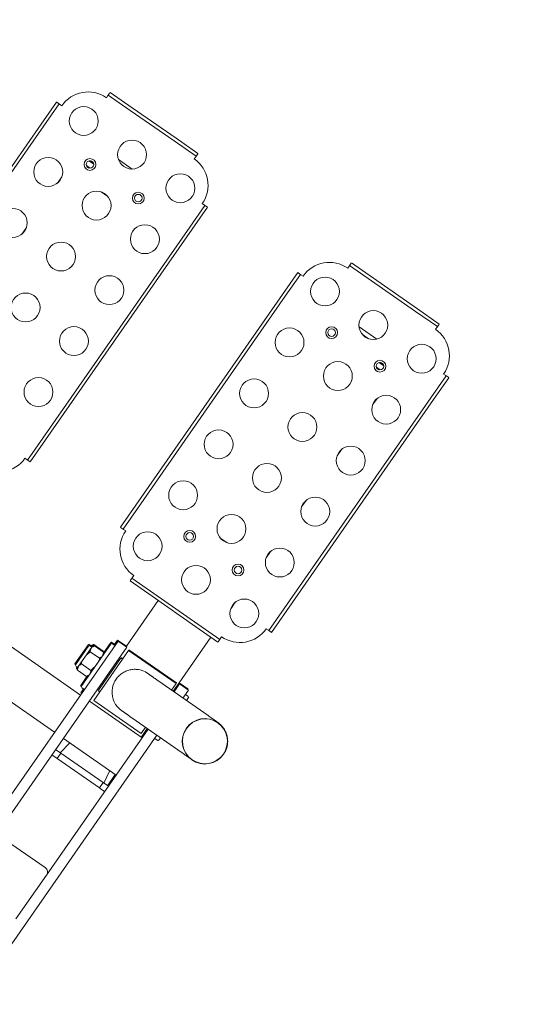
# Model space of a CAD drawing. Extents: x 5477758 to 5478353, y 5918276 to 5918502.
# Tile 43 of 127: x 5477903.109 to 5477903.583, y 5918355.964 to 5918356.879. Entities that reach past the tile are written whole.
import ezdxf

# ---------------------------------------------------------------- set-up
doc = ezdxf.new("R2010")
doc.units = 0
doc.header["$LTSCALE"] = 0.25
doc.layers.get('0').update_dxf_attribs({"linetype": 'CONTINUOUS', "lineweight": 13})
doc.layers.add('0_PROJEKTOWANE ZABAWKI', color=7, linetype='CONTINUOUS', lineweight=0)
doc.layers.add('ZZ_korona', color=94, linetype='CONTINUOUS', lineweight=35)

# ---------------------------------------------------------------- blocks, each defined once
blk = doc.blocks.new('zw$A18C')
for p, q in [((-73.93, 58.782), (-73.93, 18.425)), ((-65.93, 16.282), (-65.93, 58.782)), ((-72.93, 35.032), (-72.93, 40.032)), ((-72.93, 18.423), (-72.93, 35.032)), ((-66.93, 35.032), (-66.93, 16.282)), ((-67.43, 34.532), (-72.43, 34.532)), ((-72.43, 25.532), (-72.93, 25.532)), ((-72.33, 24.932), (-72.93, 24.932)), ((-72.83, 24.932), (-72.83, 23.652)), ((-72.43, 25.532), (-72.33, 25.532)), ((-72.205, 23.652), (-72.43, 24.932)), ((-67.53, 25.532), (-72.33, 25.532)), ((-72.33, 24.932), (-72.33, 25.532)), ((-72.33, 24.932), (-67.53, 24.932)), ((-67.656, 23.652), (-67.43, 24.932)), ((-67.53, 25.532), (-67.43, 25.532)), ((-67.53, 24.932), (-67.53, 25.532)), ((-66.93, 24.932), (-67.53, 24.932)), ((-66.93, 25.532), (-67.43, 25.532)), ((-66.93, 23.652), (-72.93, 23.652)), ((-57.93, 23.652), (-65.93, 23.652)), ((-66.93, 19.412), (-72.93, 19.412)), ((-72.83, 19.412), (-72.83, 19.221)), ((-43.93, 19.412), (-65.93, 19.412)), ((-76.79, 18.43), (-71.063, 18.419)), ((-74.33, 18.425), (-74.33, 18.732)), ((-74.28, 18.782), (-73.98, 18.782)), ((-72.83, 19.221), (-72.93, 19.221)), ((-72.83, 19.221), (-72.83, 18.423)), ((-72.63, 18.422), (-72.63, 19.132)), ((-72.63, 19.132), (-67.23, 19.132)), ((-67.23, 19.132), (-67.23, 13.432)), ((-65.83, 19.221), (-65.93, 19.221)), ((-65.58, 18.782), (-65.88, 18.782)), ((-65.83, 19.221), (-65.83, 18.782)), ((-65.53, 18.732), (-65.53, 13.832)), ((-65.48, 18.721), (-65.53, 18.721)), ((-65.43, 18.671), (-65.43, 17.655)), ((-67.08, 18.132), (-67.23, 18.132)), ((-67.03, 18.082), (-67.03, 14.482)), ((-64.356, 17.667), (-65.405, 17.667)), ((-64.256, 17.606), (-64.274, 17.606)), ((-64.23, 17.321), (-64.23, 17.482)), ((-64.356, 16.974), (-65.405, 16.974)), ((-64.23, 17.432), (-63.98, 17.432)), ((-64.23, 16.282), (-64.23, 17.321)), ((-63.93, 17.382), (-63.93, 15.182)), ((-63.93, 17.371), (-63.88, 17.371)), ((-63.83, 17.321), (-63.83, 15.121)), ((-80.05, 16.33), (-80.05, 16.315)), ((-80.03, 16.33), (-80.03, 16.33)), ((-75.83, 16.33), (-75.83, 16.33)), ((-75.81, 16.33), (-75.81, 16.315)), ((-67.81, 16.295), (-67.81, 16.284)), ((-66.93, 13.282), (-66.93, 16.282)), ((-65.93, 16.282), (-65.93, 13.282)), ((-64.23, 15.242), (-64.23, 16.282)), ((-65.43, 14.908), (-65.43, 13.771)), ((-64.356, 15.589), (-65.405, 15.589)), ((-64.356, 14.896), (-65.405, 14.896)), ((-64.256, 14.836), (-65.305, 14.836)), ((-64.23, 15.082), (-64.23, 15.242)), ((-64.23, 15.132), (-63.98, 15.132)), ((-64.13, 15.021), (-64.13, 15.132)), ((-64.13, 15.071), (-63.88, 15.071)), ((-76.798, 14.19), (-71.071, 14.179)), ((-74.33, 13.832), (-74.33, 14.185)), ((-73.93, 13.282), (-73.93, 14.185)), ((-72.93, 14.183), (-72.93, 13.282)), ((-72.83, 14.183), (-72.83, 13.221)), ((-72.63, 13.432), (-72.63, 14.182)), ((-67.08, 14.432), (-67.23, 14.432)), ((-67.08, 14.371), (-67.23, 14.371)), ((-67.03, 14.482), (-67.03, 14.421)), ((-74.28, 13.782), (-73.98, 13.782)), ((-73.93, 13.282), (-72.93, 13.282)), ((-73.83, 13.221), (-73.83, 13.282)), ((-73.83, 13.221), (-72.83, 13.221)), ((-72.83, 13.221), (-72.83, 8.021)), ((-72.63, 13.371), (-72.63, 13.432)), ((-72.63, 13.432), (-67.23, 13.432)), ((-72.63, 13.371), (-67.23, 13.371)), ((-67.23, 13.432), (-67.23, 13.371)), ((-66.93, 13.282), (-65.93, 13.282)), ((-66.83, 13.221), (-66.83, 13.282)), ((-66.83, 13.221), (-66.83, 8.021)), ((-66.83, 13.221), (-65.83, 13.221)), ((-65.58, 13.782), (-65.88, 13.782)), ((-65.83, 13.782), (-65.83, 13.221)), ((-65.48, 13.721), (-65.78, 13.721)), ((-73.63, 7.994), (-73.63, 7.662)), ((-73.63, 7.662), (-73.63, 7.421)), ((-73.624, 8.021), (-71.13, 8.021)), ((-71.13, 7.721), (-73.624, 7.721)), ((-71.13, 8.021), (-66.13, 8.021)), ((-66.13, 7.721), (-71.13, 7.721)), ((-66.13, 8.021), (-63.637, 8.021)), ((-63.637, 7.721), (-66.13, 7.721)), ((-63.63, 7.662), (-63.63, 7.994)), ((-63.63, 7.421), (-63.63, 7.662)), ((-72.83, 4.785), (-72.83, 4.057)), ((-77.23, 1.921), (-77.23, 4.415)), ((-76.871, 4.421), (-77.203, 4.421)), ((-76.93, 4.415), (-76.93, 1.921)), ((-76.63, 4.421), (-76.871, 4.421)), ((-60.389, 4.421), (-60.63, 4.421)), ((-60.058, 4.421), (-60.389, 4.421)), ((-60.33, 1.921), (-60.33, 4.415)), ((-60.03, 4.415), (-60.03, 1.921)), ((-49.63, 1.721), (-49.63, 4.215)), ((-49.271, 4.221), (-49.603, 4.221)), ((-49.33, 4.215), (-49.33, 1.721)), ((-49.03, 4.221), (-49.271, 4.221)), ((-77.23, -22.079), (-77.23, 1.921)), ((-76.93, 1.921), (-76.93, -22.079)), ((-60.33, -22.079), (-60.33, 1.921)), ((-60.03, 1.921), (-60.03, -22.079)), ((-49.63, -22.279), (-49.63, 1.721)), ((-49.33, 1.721), (-49.33, -22.279)), ((-32.73, -22.279), (-32.73, 1.721)), ((-32.43, 1.721), (-32.43, -22.279)), ((-68.266, -0.079), (-68.994, -0.079)), ((-72.83, -1.015), (-72.83, -1.743)), ((-72.83, -6.815), (-72.83, -7.543)), ((-72.83, -12.615), (-72.83, -13.343)), ((-36.83, -12.815), (-36.83, -13.543)), ((-72.83, -18.415), (-72.83, -19.143)), ((-36.83, -18.615), (-36.83, -19.343)), ((-41.394, -20.279), (-40.666, -20.279)), ((-77.23, -24.572), (-77.23, -22.079)), ((-76.93, -22.079), (-76.93, -24.572)), ((-71.599, -22.004), (-71.062, -22.004)), ((-71.547, -21.504), (-71.114, -21.504)), ((-71.537, -22.062), (-71.124, -22.062)), ((-71.439, -21.446), (-71.222, -21.446)), ((-60.33, -24.572), (-60.33, -22.079)), ((-60.03, -22.079), (-60.03, -24.572)), ((-38.599, -22.004), (-38.062, -22.004)), ((-38.547, -21.504), (-38.114, -21.504)), ((-38.537, -22.062), (-38.124, -22.062)), ((-38.439, -21.446), (-38.222, -21.446)), ((-71.478, -22.096), (-71.183, -22.096)), ((-49.63, -24.772), (-49.63, -22.279)), ((-49.33, -22.279), (-49.33, -24.772)), ((-38.478, -22.096), (-38.183, -22.096)), ((-32.73, -24.772), (-32.73, -22.279)), ((-32.43, -22.279), (-32.43, -24.772)), ((-69.637, -23.679), (-67.624, -23.679)), ((-68.994, -23.279), (-68.266, -23.279)), ((-68.266, -23.279), (-68.994, -23.279)), ((-41.813, -23.679), (-40.248, -23.679)), ((-77.203, -24.579), (-76.871, -24.579)), ((-76.871, -24.579), (-76.63, -24.579)), ((-60.63, -24.579), (-60.389, -24.579)), ((-60.389, -24.579), (-60.058, -24.579)), ((-49.603, -24.779), (-49.271, -24.779)), ((-49.271, -24.779), (-49.03, -24.779)), ((-33.03, -24.779), (-32.789, -24.779)), ((-32.789, -24.779), (-32.458, -24.779)), ((-73.63, -27.579), (-73.63, -27.82)), ((-63.63, -27.82), (-63.63, -27.579)), ((-73.63, -27.82), (-73.63, -28.152)), ((-73.624, -27.879), (-71.13, -27.879)), ((-71.13, -28.179), (-73.624, -28.179)), ((-71.13, -27.879), (-66.13, -27.879)), ((-66.13, -28.179), (-71.13, -28.179)), ((-66.13, -27.879), (-63.637, -27.879)), ((-63.637, -28.179), (-66.13, -28.179)), ((-63.63, -28.152), (-63.63, -27.82)), ((-46.03, -27.779), (-46.03, -28.02)), ((-46.03, -28.02), (-46.03, -28.352)), ((-46.024, -28.079), (-43.53, -28.079)), ((-43.53, -28.379), (-46.024, -28.379)), ((-43.53, -28.079), (-38.53, -28.079)), ((-38.53, -28.379), (-43.53, -28.379)), ((-38.53, -28.079), (-36.037, -28.079)), ((-36.037, -28.379), (-38.53, -28.379)), ((-36.03, -28.02), (-36.03, -27.779)), ((-36.03, -28.352), (-36.03, -28.02))]:
    blk.add_line(p, q)
for centre, radius in [((-74.13, 4.421), 1.35), ((-68.63, 4.421), 1.35), ((-63.13, 4.421), 1.35), ((-71.33, 1.421), 0.55), ((-65.83, 1.421), 0.55), ((-71.33, 1.421), 0.35), ((-65.83, 1.421), 0.35), ((-74.13, -1.379), 1.35), ((-68.63, -1.379), 1.35), ((-63.13, -1.379), 1.35), ((-46.53, -1.579), 1.35), ((-74.13, -7.179), 1.35), ((-68.63, -7.179), 1.35), ((-63.13, -7.179), 1.35), ((-46.53, -7.379), 1.35), ((-41.03, -7.379), 1.35), ((-74.13, -12.979), 1.35), ((-68.63, -12.979), 1.35), ((-63.13, -12.979), 1.35), ((-46.53, -13.179), 1.35), ((-41.03, -13.179), 1.35), ((-35.53, -13.179), 1.35), ((-74.13, -18.779), 1.35), ((-68.63, -18.779), 1.35), ((-63.13, -18.779), 1.35), ((-46.53, -18.979), 1.35), ((-41.03, -18.979), 1.35), ((-35.53, -18.979), 1.35), ((-71.33, -21.779), 0.55), ((-71.33, -21.779), 0.35), ((-65.83, -21.779), 0.55), ((-65.83, -21.779), 0.35), ((-43.83, -21.779), 0.55), ((-43.83, -21.779), 0.35), ((-38.33, -21.779), 0.55), ((-38.33, -21.779), 0.35), ((-74.13, -24.579), 1.35), ((-68.63, -24.579), 1.35), ((-63.13, -24.579), 1.35), ((-46.53, -24.779), 1.35), ((-41.03, -24.779), 1.35), ((-35.53, -24.779), 1.35)]:
    blk.add_circle(centre, radius)
for centre, radius, start, end in [((-72.43, 35.032), 0.5, 180, 270), ((-74.28, 18.732), 0.05, 90, 180), ((-73.98, 18.732), 0.05, 360, 90), ((-65.88, 18.732), 0.05, 90, 180), ((-65.58, 18.732), 0.05, 360, 90), ((-65.48, 18.671), 0.05, 360, 90), ((-67.08, 18.082), 0.05, 360, 90), ((-65.33, 17.482), 0.2, 111.84356, 180), ((-64.43, 17.482), 0.2, 360, 68.15644), ((-64.33, 17.421), 0.2, 2.96381, 53.07401), ((-63.98, 17.382), 0.05, 360, 90), ((-63.88, 17.321), 0.05, 360, 90), ((-65.33, 15.082), 0.2, 180, 248.15644), ((-65.23, 15.021), 0.2, 218.79222, 233.07401), ((-64.43, 15.082), 0.2, 291.84356, 360), ((-64.33, 15.021), 0.2, 306.926, 360), ((-63.98, 15.182), 0.05, 270, 360), ((-63.88, 15.121), 0.05, 270, 360), ((-74.28, 13.832), 0.05, 180, 270), ((-73.98, 13.832), 0.05, 270, 360), ((-67.08, 14.482), 0.05, 270, 360), ((-67.08, 14.421), 0.05, 270, 360), ((-65.88, 13.832), 0.05, 180, 270), ((-65.58, 13.832), 0.05, 270, 360), ((-65.78, 13.771), 0.05, 180, 270), ((-65.48, 13.771), 0.05, 270, 360), ((-73.63, 4.421), 3, 90, 180), ((-63.63, 4.421), 3, 360, 90), ((-46.03, 4.221), 3, 90, 180), ((-73.63, -24.579), 3, 180, 270), ((-63.63, -24.579), 3, 270, 360), ((-46.03, -24.779), 3, 180, 270), ((-36.03, -24.779), 3, 270, 360)]:
    blk.add_arc(centre, radius, start, end)
for major_axis in [(2.12, 0), (2.1, 0)]:
    blk.add_ellipse((-77.93, 16.33), major_axis=major_axis, ratio=1)
for centre, major_axis, start_param, end_param in [((-77.93, 16.33), (2.1, 0), 3.141593, 6.283185), ((-69.93, 16.283), (2.12, 0), 4.598613, 5.241596)]:
    blk.add_ellipse(centre, major_axis=major_axis, ratio=1, start_param=start_param, end_param=end_param)
for points, knots in [([(-77.657, 18.432), (-77.598, 18.432), (-77.53, 18.432), (-77.427, 18.432), (-77.402, 18.432), (-77.349, 18.431), (-77.322, 18.431), (-77.266, 18.431), (-77.238, 18.431), (-77.178, 18.431), (-77.147, 18.431), (-77.016, 18.431), (-76.907, 18.43), (-76.79, 18.43)], [3.3298261, 3.3298261, 3.3298261, 3.3298261, 3.3933732, 3.3933732, 3.4129541, 3.4129541, 3.4325498, 3.4325498, 3.452145, 3.452145, 3.4717245, 3.4717245, 3.5333495, 3.5333495, 3.5333495, 3.5333495]), ([(-71.063, 18.419), (-71.025, 18.419), (-70.989, 18.419), (-70.917, 18.419), (-70.883, 18.419), (-70.815, 18.419), (-70.782, 18.419), (-70.718, 18.419), (-70.686, 18.419), (-70.626, 18.418), (-70.596, 18.418), (-70.539, 18.418), (-70.512, 18.418), (-70.458, 18.418), (-70.433, 18.418), (-70.383, 18.418), (-70.359, 18.418), (-70.313, 18.418), (-70.291, 18.417), (-70.249, 18.417), (-70.228, 18.417), (-70.19, 18.417), (-70.171, 18.417), (-70.136, 18.417), (-70.12, 18.417), (-70.088, 18.417), (-70.073, 18.417), (-70.045, 18.416), (-70.032, 18.416), (-70.008, 18.416), (-69.996, 18.416), (-69.975, 18.416), (-69.965, 18.416), (-69.937, 18.416), (-69.922, 18.415), (-69.889, 18.415), (-69.879, 18.415), (-69.84, 18.413), (-69.828, 18.413), (-69.801, 18.411), (-69.792, 18.41), (-69.764, 18.409), (-69.743, 18.407), (-69.677, 18.4), (-69.64, 18.397), (-69.506, 18.373), (-69.442, 18.363), (-69.202, 18.288), (-69.076, 18.261), (-68.711, 18.033), (-68.594, 17.952), (-68.373, 17.738), (-68.284, 17.64), (-68.065, 17.327), (-67.932, 17.072), (-67.829, 16.611), (-67.81, 16.453), (-67.81, 16.295)], [5.8914285, 5.8914285, 5.8914285, 5.8914285, 5.9110094, 5.9110094, 5.9306048, 5.9306048, 5.9502, 5.9502, 5.9697798, 5.9697798, 5.9893611, 5.9893611, 6.0089567, 6.0089567, 6.0285516, 6.0285516, 6.0481312, 6.0481312, 6.0677136, 6.0677136, 6.0873093, 6.0873093, 6.1069037, 6.1069037, 6.1264826, 6.1264826, 6.1460702, 6.1460702, 6.1656668, 6.1656668, 6.1852585, 6.1852585, 6.2048339, 6.2048339, 6.2440096, 6.2440096, 6.2635975, 6.2635975, 6.2698167, 6.2698167, 6.2722814, 6.2722814, 6.2758569, 6.2758569, 6.2788415, 6.2788415, 6.2807005, 6.2807005, 6.2819429, 6.2819429, 6.2823844, 6.2823844, 6.2826408, 6.2826408, 6.2830114, 6.2830114, 6.2831853, 6.2831853, 6.2831853, 6.2831853]), ([(-65.405, 17.667), (-65.417, 17.662), (-65.428, 17.656), (-65.46, 17.635), (-65.479, 17.614), (-65.516, 17.554), (-65.524, 17.507), (-65.531, 17.412), (-65.53, 17.364), (-65.53, 17.321)], [0.8363254, 0.8363254, 0.8363254, 0.8363254, 0.8802662, 0.8802662, 0.9953034, 0.9953034, 1.2569599, 1.2569599, 1.5186164, 1.5186164, 1.5186164, 1.5186164]), ([(-64.23, 17.321), (-64.23, 17.364), (-64.23, 17.412), (-64.236, 17.507), (-64.244, 17.554), (-64.282, 17.614), (-64.3, 17.635), (-64.333, 17.656), (-64.344, 17.662), (-64.356, 17.667)], [0, 0, 0, 0, 0.2616565, 0.2616565, 0.523313, 0.523313, 0.6383503, 0.6383503, 0.6822911, 0.6822911, 0.6822911, 0.6822911]), ([(-64.135, 17.432), (-64.139, 17.469), (-64.148, 17.506), (-64.182, 17.556), (-64.2, 17.576), (-64.233, 17.596), (-64.244, 17.601), (-64.256, 17.606)], [0.3022219, 0.3022219, 0.3022219, 0.3022219, 0.523313, 0.523313, 0.6383503, 0.6383503, 0.6822911, 0.6822911, 0.6822911, 0.6822911]), ([(-65.53, 17.321), (-65.53, 17.277), (-65.531, 17.229), (-65.524, 17.134), (-65.516, 17.087), (-65.479, 17.027), (-65.46, 17.006), (-65.428, 16.985), (-65.417, 16.979), (-65.405, 16.974)], [1.5186164, 1.5186164, 1.5186164, 1.5186164, 1.7802729, 1.7802729, 2.0419294, 2.0419294, 2.1569667, 2.1569667, 2.2009075, 2.2009075, 2.2009075, 2.2009075]), ([(-65.405, 16.974), (-65.417, 16.964), (-65.428, 16.952), (-65.46, 16.91), (-65.479, 16.868), (-65.516, 16.748), (-65.524, 16.654), (-65.531, 16.465), (-65.53, 16.369), (-65.53, 16.282)], [0.8363254, 0.8363254, 0.8363254, 0.8363254, 0.8802662, 0.8802662, 0.9953034, 0.9953034, 1.2569599, 1.2569599, 1.5186164, 1.5186164, 1.5186164, 1.5186164]), ([(-64.356, 16.974), (-64.344, 16.979), (-64.333, 16.985), (-64.3, 17.006), (-64.282, 17.027), (-64.244, 17.087), (-64.236, 17.134), (-64.23, 17.229), (-64.23, 17.277), (-64.23, 17.321)], [-0.6822911, -0.6822911, -0.6822911, -0.6822911, -0.6383503, -0.6383503, -0.523313, -0.523313, -0.2616565, -0.2616565, 0, 0, 0, 0]), ([(-64.23, 16.282), (-64.23, 16.369), (-64.23, 16.465), (-64.236, 16.654), (-64.244, 16.748), (-64.282, 16.868), (-64.3, 16.91), (-64.333, 16.952), (-64.344, 16.964), (-64.356, 16.974)], [0, 0, 0, 0, 0.2616565, 0.2616565, 0.523313, 0.523313, 0.6383503, 0.6383503, 0.6822911, 0.6822911, 0.6822911, 0.6822911]), ([(-80.05, 16.315), (-80.05, 16.088), (-80.012, 15.864), (-79.881, 15.453), (-79.785, 15.274), (-79.563, 14.944), (-79.438, 14.817), (-79.16, 14.573), (-79.031, 14.499), (-78.731, 14.339), (-78.625, 14.31), (-78.345, 14.225), (-78.29, 14.225), (-78.173, 14.207), (-78.143, 14.205), (-78.096, 14.201), (-78.082, 14.2), (-78.054, 14.198), (-78.043, 14.197), (-78.017, 14.196), (-78.008, 14.196), (-77.977, 14.195), (-77.967, 14.195), (-77.947, 14.194), (-77.938, 14.194), (-77.921, 14.194), (-77.912, 14.194), (-77.893, 14.194), (-77.882, 14.194), (-77.861, 14.193), (-77.849, 14.193), (-77.824, 14.193), (-77.811, 14.193), (-77.782, 14.193), (-77.767, 14.193), (-77.736, 14.193), (-77.719, 14.193), (-77.683, 14.192), (-77.665, 14.192), (-77.625, 14.192), (-77.605, 14.192), (-77.562, 14.192), (-77.54, 14.192), (-77.493, 14.192), (-77.469, 14.192), (-77.419, 14.192), (-77.393, 14.191), (-77.339, 14.191), (-77.312, 14.191), (-77.254, 14.191), (-77.225, 14.191), (-77.164, 14.191), (-77.132, 14.191), (-77.068, 14.191), (-77.034, 14.191), (-76.936, 14.19), (-76.869, 14.19), (-76.798, 14.19)], [3.1415927, 3.1415927, 3.1415927, 3.1415927, 3.1418412, 3.1418412, 3.1421151, 3.1421151, 3.1424761, 3.1424761, 3.1430461, 3.1430461, 3.1441606, 3.1441606, 3.1468883, 3.1468883, 3.1503005, 3.1503005, 3.1533198, 3.1533198, 3.1572594, 3.1572594, 3.1642136, 3.1642136, 3.1830696, 3.1830696, 3.2026293, 3.2026293, 3.2222173, 3.2222173, 3.2418188, 3.2418188, 3.261421, 3.261421, 3.280999, 3.280999, 3.3005927, 3.3005927, 3.3201886, 3.3201886, 3.3397723, 3.3397723, 3.3593517, 3.3593517, 3.3789464, 3.3789464, 3.398542, 3.398542, 3.4181237, 3.4181237, 3.4377035, 3.4377035, 3.4572985, 3.4572985, 3.476894, 3.476894, 3.4964751, 3.4964751, 3.5333495, 3.5333495, 3.5333495, 3.5333495]), ([(-68.86, 14.453), (-68.819, 14.477), (-68.779, 14.503), (-68.627, 14.606), (-68.523, 14.692), (-68.341, 14.875), (-68.255, 14.977), (-68.101, 15.203), (-68.034, 15.326), (-67.923, 15.586), (-67.881, 15.724), (-67.824, 16.003), (-67.81, 16.145), (-67.81, 16.284)], [1.127264, 1.127264, 1.127264, 1.127264, 1.274088, 1.274088, 1.698784, 1.698784, 2.115769, 2.115769, 2.532754, 2.532754, 2.949738, 2.949738, 3.366723, 3.366723, 3.366723, 3.366723]), ([(-65.53, 16.282), (-65.53, 16.194), (-65.531, 16.099), (-65.524, 15.909), (-65.516, 15.815), (-65.479, 15.695), (-65.46, 15.653), (-65.428, 15.611), (-65.417, 15.599), (-65.405, 15.589)], [1.5186164, 1.5186164, 1.5186164, 1.5186164, 1.7802729, 1.7802729, 2.0419294, 2.0419294, 2.1569667, 2.1569667, 2.2009075, 2.2009075, 2.2009075, 2.2009075]), ([(-64.356, 15.589), (-64.344, 15.599), (-64.333, 15.611), (-64.3, 15.653), (-64.282, 15.695), (-64.244, 15.815), (-64.236, 15.909), (-64.23, 16.099), (-64.23, 16.194), (-64.23, 16.282)], [-0.6822911, -0.6822911, -0.6822911, -0.6822911, -0.6383503, -0.6383503, -0.523313, -0.523313, -0.2616565, -0.2616565, 0, 0, 0, 0]), ([(-65.405, 15.589), (-65.417, 15.584), (-65.428, 15.578), (-65.46, 15.557), (-65.479, 15.536), (-65.516, 15.476), (-65.524, 15.429), (-65.531, 15.334), (-65.53, 15.286), (-65.53, 15.242)], [0.8363254, 0.8363254, 0.8363254, 0.8363254, 0.8802662, 0.8802662, 0.9953034, 0.9953034, 1.2569599, 1.2569599, 1.5186164, 1.5186164, 1.5186164, 1.5186164]), ([(-65.53, 15.242), (-65.53, 15.199), (-65.531, 15.151), (-65.524, 15.056), (-65.516, 15.009), (-65.479, 14.949), (-65.46, 14.928), (-65.428, 14.907), (-65.417, 14.901), (-65.405, 14.896)], [1.5186164, 1.5186164, 1.5186164, 1.5186164, 1.7802729, 1.7802729, 2.0419294, 2.0419294, 2.1569667, 2.1569667, 2.2009075, 2.2009075, 2.2009075, 2.2009075]), ([(-65.38, 14.896), (-65.369, 14.881), (-65.354, 14.866), (-65.328, 14.848), (-65.317, 14.842), (-65.305, 14.836)], [2.0727586, 2.0727586, 2.0727586, 2.0727586, 2.1569667, 2.1569667, 2.2009075, 2.2009075, 2.2009075, 2.2009075]), ([(-65.305, 14.836), (-65.317, 14.841), (-65.328, 14.847), (-65.342, 14.855), (-65.346, 14.858), (-65.35, 14.861)], [0.83632535, 0.83632535, 0.83632535, 0.83632535, 0.88026616, 0.88026616, 0.90313782, 0.90313782, 0.90313782, 0.90313782]), ([(-64.23, 15.242), (-64.23, 15.286), (-64.23, 15.334), (-64.236, 15.429), (-64.244, 15.476), (-64.282, 15.536), (-64.3, 15.557), (-64.333, 15.578), (-64.344, 15.584), (-64.356, 15.589)], [0, 0, 0, 0, 0.2616565, 0.2616565, 0.523313, 0.523313, 0.6383503, 0.6383503, 0.6822911, 0.6822911, 0.6822911, 0.6822911]), ([(-64.356, 14.896), (-64.344, 14.901), (-64.333, 14.907), (-64.3, 14.928), (-64.282, 14.949), (-64.244, 15.009), (-64.236, 15.056), (-64.23, 15.151), (-64.23, 15.199), (-64.23, 15.242)], [-0.6822911, -0.6822911, -0.6822911, -0.6822911, -0.6383503, -0.6383503, -0.523313, -0.523313, -0.2616565, -0.2616565, 0, 0, 0, 0]), ([(-64.256, 14.836), (-64.244, 14.842), (-64.233, 14.848), (-64.2, 14.87), (-64.182, 14.893), (-64.144, 14.956), (-64.136, 15.006), (-64.131, 15.081), (-64.131, 15.107), (-64.13, 15.132)], [-0.6822911, -0.6822911, -0.6822911, -0.6822911, -0.6383503, -0.6383503, -0.523313, -0.523313, -0.2616565, -0.2616565, -0.1296371, -0.1296371, -0.1296371, -0.1296371]), ([(-64.21, 14.861), (-64.215, 14.858), (-64.219, 14.855), (-64.233, 14.847), (-64.244, 14.841), (-64.256, 14.836)], [0.6154786, 0.6154786, 0.6154786, 0.6154786, 0.63835026, 0.63835026, 0.68229106, 0.68229106, 0.68229106, 0.68229106]), ([(-71.071, 14.179), (-71.034, 14.179), (-70.997, 14.179), (-70.926, 14.179), (-70.891, 14.179), (-70.824, 14.179), (-70.791, 14.179), (-70.727, 14.179), (-70.696, 14.179), (-70.636, 14.178), (-70.607, 14.178), (-70.55, 14.178), (-70.523, 14.178), (-70.47, 14.178), (-70.445, 14.178), (-70.396, 14.178), (-70.372, 14.178), (-70.327, 14.178), (-70.306, 14.177), (-70.264, 14.177), (-70.244, 14.177), (-70.207, 14.177), (-70.189, 14.177), (-70.155, 14.177), (-70.139, 14.177), (-70.11, 14.177), (-70.096, 14.177), (-70.07, 14.176), (-70.059, 14.176), (-70.037, 14.176), (-70.028, 14.176), (-70.011, 14.176), (-70.003, 14.176), (-69.988, 14.176), (-69.984, 14.176), (-69.982, 14.176)], [5.8914285, 5.8914285, 5.8914285, 5.8914285, 5.9110082, 5.9110082, 5.9306035, 5.9306035, 5.9501991, 5.9501991, 5.9697798, 5.9697798, 5.9893592, 5.9893592, 6.0089544, 6.0089544, 6.0285502, 6.0285502, 6.0481312, 6.0481312, 6.0677095, 6.0677095, 6.0873046, 6.0873046, 6.1069009, 6.1069009, 6.1264826, 6.1264826, 6.1460564, 6.1460564, 6.1656516, 6.1656516, 6.1852511, 6.1852511, 6.2048339, 6.2048339, 6.235294, 6.235294, 6.235294, 6.235294]), ([(-73.63, 7.662), (-73.63, 7.677), (-73.63, 7.689), (-73.629, 7.714), (-73.627, 7.721), (-73.624, 7.721)], [0.2694223, 0.2694223, 0.2694223, 0.2694223, 0.3391896, 0.3391896, 0.4522395, 0.4522395, 0.4522395, 0.4522395]), ([(-63.637, 7.721), (-63.634, 7.721), (-63.632, 7.714), (-63.631, 7.689), (-63.63, 7.677), (-63.63, 7.662)], [0.4539276, 0.4539276, 0.4539276, 0.4539276, 0.5669774, 0.5669774, 0.6367448, 0.6367448, 0.6367448, 0.6367448]), ([(-76.93, 4.415), (-76.93, 4.417), (-76.923, 4.419), (-76.898, 4.421), (-76.886, 4.421), (-76.871, 4.421)], [0.4539276, 0.4539276, 0.4539276, 0.4539276, 0.5670288, 0.5670288, 0.6367484, 0.6367484, 0.6367484, 0.6367484]), ([(-60.389, 4.421), (-60.375, 4.421), (-60.363, 4.421), (-60.338, 4.419), (-60.33, 4.417), (-60.33, 4.415)], [0.2694223, 0.2694223, 0.2694223, 0.2694223, 0.3391896, 0.3391896, 0.4522395, 0.4522395, 0.4522395, 0.4522395]), ([(-49.33, 4.215), (-49.33, 4.217), (-49.323, 4.219), (-49.298, 4.221), (-49.286, 4.221), (-49.271, 4.221)], [0.4539276, 0.4539276, 0.4539276, 0.4539276, 0.5669774, 0.5669774, 0.6367448, 0.6367448, 0.6367448, 0.6367448]), ([(-76.871, -24.579), (-76.886, -24.579), (-76.898, -24.579), (-76.923, -24.577), (-76.93, -24.575), (-76.93, -24.572)], [0.2694223, 0.2694223, 0.2694223, 0.2694223, 0.3391896, 0.3391896, 0.4522395, 0.4522395, 0.4522395, 0.4522395]), ([(-60.33, -24.572), (-60.33, -24.575), (-60.338, -24.577), (-60.363, -24.579), (-60.375, -24.579), (-60.389, -24.579)], [0.4539276, 0.4539276, 0.4539276, 0.4539276, 0.5669774, 0.5669774, 0.6367448, 0.6367448, 0.6367448, 0.6367448]), ([(-49.271, -24.779), (-49.286, -24.779), (-49.298, -24.779), (-49.323, -24.777), (-49.33, -24.775), (-49.33, -24.772)], [0.2694223, 0.2694223, 0.2694223, 0.2694223, 0.3391896, 0.3391896, 0.4522395, 0.4522395, 0.4522395, 0.4522395]), ([(-32.73, -24.772), (-32.73, -24.775), (-32.738, -24.777), (-32.763, -24.779), (-32.775, -24.779), (-32.789, -24.779)], [0.4539276, 0.4539276, 0.4539276, 0.4539276, 0.5670288, 0.5670288, 0.6367484, 0.6367484, 0.6367484, 0.6367484]), ([(-73.624, -27.879), (-73.627, -27.879), (-73.629, -27.871), (-73.63, -27.847), (-73.63, -27.834), (-73.63, -27.82)], [0.4539276, 0.4539276, 0.4539276, 0.4539276, 0.5669774, 0.5669774, 0.6367448, 0.6367448, 0.6367448, 0.6367448]), ([(-63.63, -27.82), (-63.63, -27.834), (-63.631, -27.847), (-63.632, -27.871), (-63.634, -27.879), (-63.637, -27.879)], [0.2694223, 0.2694223, 0.2694223, 0.2694223, 0.3391896, 0.3391896, 0.4522395, 0.4522395, 0.4522395, 0.4522395]), ([(-46.024, -28.079), (-46.027, -28.079), (-46.029, -28.071), (-46.03, -28.047), (-46.03, -28.034), (-46.03, -28.02)], [0.4539276, 0.4539276, 0.4539276, 0.4539276, 0.5669774, 0.5669774, 0.6367448, 0.6367448, 0.6367448, 0.6367448]), ([(-36.03, -28.02), (-36.03, -28.034), (-36.031, -28.047), (-36.032, -28.071), (-36.034, -28.079), (-36.037, -28.079)], [0.2694223, 0.2694223, 0.2694223, 0.2694223, 0.3391896, 0.3391896, 0.4522395, 0.4522395, 0.4522395, 0.4522395])]:
    blk.add_open_spline(points, degree=3, knots=knots)
for points in [[(-73.624, 8.021), (-73.628, 8.021), (-73.63, 8.012), (-73.63, 7.994)], [(-63.63, 7.994), (-63.63, 8.012), (-63.633, 8.021), (-63.637, 8.021)], [(-77.203, 4.421), (-77.222, 4.421), (-77.23, 4.419), (-77.23, 4.415)], [(-60.03, 4.415), (-60.03, 4.419), (-60.039, 4.421), (-60.058, 4.421)], [(-49.603, 4.221), (-49.622, 4.221), (-49.63, 4.219), (-49.63, 4.215)], [(-77.23, -24.572), (-77.23, -24.577), (-77.222, -24.579), (-77.203, -24.579)], [(-60.058, -24.579), (-60.039, -24.579), (-60.03, -24.577), (-60.03, -24.572)], [(-49.63, -24.772), (-49.63, -24.777), (-49.622, -24.779), (-49.603, -24.779)], [(-32.458, -24.779), (-32.439, -24.779), (-32.43, -24.777), (-32.43, -24.772)], [(-73.63, -28.152), (-73.63, -28.17), (-73.628, -28.179), (-73.624, -28.179)], [(-63.637, -28.179), (-63.633, -28.179), (-63.63, -28.17), (-63.63, -28.152)], [(-46.03, -28.352), (-46.03, -28.37), (-46.028, -28.379), (-46.024, -28.379)], [(-36.037, -28.379), (-36.033, -28.379), (-36.03, -28.37), (-36.03, -28.352)]]:
    blk.add_open_spline(points, degree=3)

msp = doc.modelspace()

# ---------------------------------------------------------------- linework, layer by layer
at = {"layer": 'ZZ_korona'}
msp.add_arc((5477901.65755, 5918357.91166), 4, 9.77815, 236.49844, dxfattribs=at)

# ---------------------------------------------------------------- block references
at = {"layer": '0_PROJEKTOWANE ZABAWKI', "color": 1, "lineweight": 0, "xscale": 0.009947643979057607, "yscale": 0.009947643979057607, "zscale": 0.009947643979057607, "rotation": 145.1646599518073}
msp.add_blockref('zw$A18C', (5477902.73798, 5918356.78412), dxfattribs=at)

doc.saveas('drawing.dxf')
